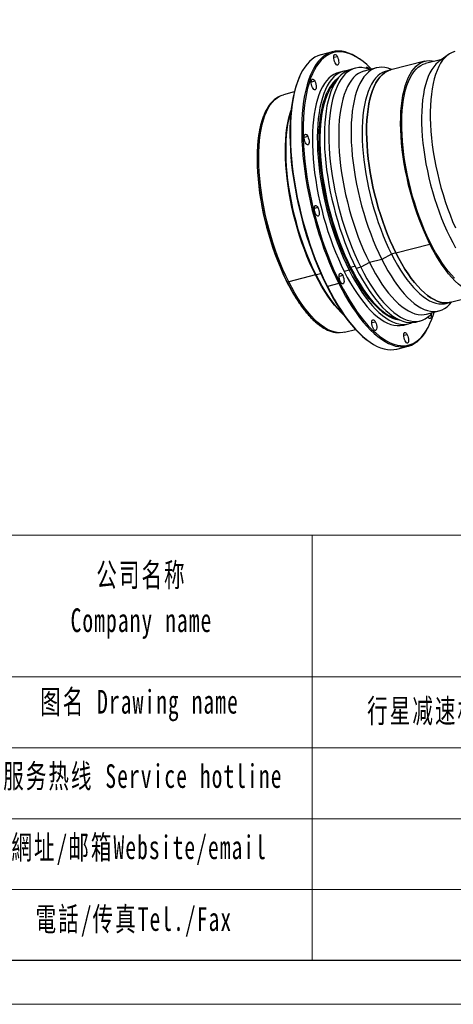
# Model space of a CAD drawing. Header units: millimetres. Extents: x 0 to 1354, y 0 to 958.
# Tile 3 of 10: x 941 to 1098, y 0 to 359. Entities that reach past the tile are written whole.
import ezdxf

# ---------------------------------------------------------------- set-up
doc = ezdxf.new("R2010")
doc.units = ezdxf.units.MM
doc.header["$LTSCALE"] = 3
doc.layers.get('0').update_dxf_attribs({"lineweight": 35})
for name, color, linetype, lineweight in [('SLD-0', 7, 'Continuous', 18), ('图框_外框线', 7, 'Continuous', 18), ('标注线', 7, 'Continuous', 18)]:
    doc.layers.add(name, color=color, linetype=linetype, lineweight=lineweight)
doc.styles.add('标准', font='txt', dxfattribs={"width": 0.667})

# ---------------------------------------------------------------- blocks, each defined once
blk = doc.blocks.new('2000000000000000000')
at = {"linetype": 'Continuous', "lineweight": 25}
for p, q in [((35.56, 186.85), (26.28, 184.47)), ((129.45, 184.46), (121.93, 178.96)), ((39.54, 182.9), (36.59, 182.15)), ((58.74, 180.2), (57.97, 180.75)), ((110.59, 179.27), (82.91, 172.17)), ((124.38, 180.75), (111.08, 177.34)), ((9.59, 168.33), (9.18, 167.47)), ((44.65, 171.12), (40.63, 170.09)), ((54.02, 173.52), (50.36, 172.58)), ((71.27, 173.82), (61.2, 171.24)), ((65.93, 172.45), (64.5, 172.93)), ((65.43, 172.63), (65.41, 172.63)), ((82.91, 172.17), (79.34, 171.25)), ((83.87, 172.41), (81.35, 173.25)), ((21.25, 162.9), (18.3, 162.15)), ((4.57, 154.22), (-4.2, 151.97)), ((-8.26, 150.27), (-9.41, 149.59)), ((15.47, 117.99), (12.52, 117.23)), ((23.75, 60.2), (20.79, 59.44)), ((87.02, 23.4), (114.69, 30.51)), ((75.56, 18.19), (65.5, 15.61)), ((83.45, 22.49), (75.56, 18.19)), ((87.02, 23.4), (83.45, 22.49)), ((49.11, 9.39), (45.1, 8.35)), ((54.01, 12.51), (50.32, 11.56)), ((58.49, 11.79), (54.83, 10.85)), ((65.5, 15.61), (58.49, 11.79)), ((-1.18, -0.11), (0, 0)), ((21.7, 5.57), (0, 0)), ((21.7, 5.57), (22.23, 5.51)), ((26.11, 6.5), (22.23, 5.51)), ((43.86, 5.01), (40.9, 4.25)), ((30.93, -3.7), (31.48, -3.96)), ((40.77, -1.58), (31.48, -3.96)), ((41.65, -0.95), (40.77, -1.58)), ((131.41, -16.7), (159.09, -9.6)), ((111.94, -26.35), (122, -23.77)), ((127.84, -17.62), (131.41, -16.7)), ((130.56, -18.41), (132.37, -16.46)), ((103.09, -32.75), (106.75, -31.81)), ((115.64, -26.25), (116.67, -25.14)), ((45.35, -40.97), (54.12, -38.72)), ((70.42, -32.78), (67.46, -33.54)), ((93.36, -35.25), (97.37, -34.22)), ((113.69, -36.24), (114.1, -35.39)), ((39.63, -41.4), (40.97, -41.44)), ((96.31, -43.06), (93.36, -43.81)), ((64.54, -48.11), (65.31, -48.67)), ((87.71, -54.77), (97, -52.39))]:
    blk.add_line(p, q, dxfattribs=at)
at = {"linetype": 'Continuous', "lineweight": 25, "flags": 128}
for points in [[(26.28, 184.47), (26.08, 184.42), (23.66, 183.59), (21.33, 182.42), (19.11, 180.92), (16.99, 179.09), (14.99, 176.93), (13.11, 174.46), (11.35, 171.68), (9.71, 168.59), (8.22, 165.21), (6.86, 161.55), (5.64, 157.61), (4.57, 153.41), (3.65, 148.96), (2.88, 144.27), (2.26, 139.35), (1.8, 134.23), (1.49, 128.9), (1.35, 123.4), (1.36, 117.73), (1.52, 111.91), (1.85, 105.95), (2.33, 99.88), (2.96, 93.71), (3.75, 87.46), (4.69, 81.15), (5.78, 74.78), (7.01, 68.39), (8.39, 61.99), (9.9, 55.6), (11.54, 49.24), (13.32, 42.91), (15.22, 36.65), (17.24, 30.47), (19.37, 24.39), (21.6, 18.43), (23.94, 12.59), (26.37, 6.9), (28.89, 1.38), (31.48, -3.96)], [(57.97, 180.75), (57.25, 181.25), (54.34, 183.12), (51.47, 184.66), (48.63, 185.86), (45.85, 186.73), (43.12, 187.26), (40.46, 187.44), (37.87, 187.29), (35.36, 186.8), (32.94, 185.97), (30.62, 184.8), (28.39, 183.3), (26.28, 181.47), (24.27, 179.32), (22.39, 176.84), (20.63, 174.06), (19, 170.98), (17.5, 167.6), (16.14, 163.93), (14.93, 160), (13.86, 155.79), (12.93, 151.34), (12.16, 146.65), (11.55, 141.74), (11.08, 136.61), (10.78, 131.29), (10.63, 125.78), (10.64, 120.11), (10.81, 114.29), (11.13, 108.34), (11.61, 102.27), (12.25, 96.1), (13.03, 89.85), (13.97, 83.53), (15.06, 77.17), (16.3, 70.78), (17.67, 64.38), (19.18, 57.99), (20.83, 51.62), (22.6, 45.3), (24.5, 39.04), (26.52, 32.86), (28.65, 26.78), (30.89, 20.81), (33.22, 14.97), (35.65, 9.29), (38.17, 3.76), (40.77, -1.58)], [(67.26, 172.79), (66.36, 173.69), (63.37, 176.49), (60.39, 178.96), (57.43, 181.11), (54.49, 182.92), (51.59, 184.4), (48.74, 185.53), (45.94, 186.32), (43.2, 186.75), (40.53, 186.84), (37.94, 186.58), (35.44, 185.96), (33.03, 185), (30.71, 183.7), (28.51, 182.05), (26.41, 180.07), (24.44, 177.75), (22.59, 175.12), (20.87, 172.16), (19.28, 168.9), (17.84, 165.35), (16.54, 161.5), (15.39, 157.38), (14.39, 152.99), (13.54, 148.36), (12.85, 143.49), (12.32, 138.39), (11.95, 133.08), (11.74, 127.59), (11.69, 121.91), (11.81, 116.08), (12.08, 110.1), (12.52, 104), (13.12, 97.79), (13.88, 91.5), (14.79, 85.13), (15.85, 78.71), (17.07, 72.25), (18.43, 65.79), (19.93, 59.32), (21.57, 52.88), (23.35, 46.49), (25.25, 40.15), (27.28, 33.9), (29.42, 27.74), (31.67, 21.7), (34.03, 15.79), (36.48, 10.04), (39.02, 4.45), (41.65, -0.95)], [(37.68, 177.89), (37.21, 179), (36.85, 180.23), (36.64, 181.47), (36.58, 182.62), (36.69, 183.6), (36.96, 184.31), (37.36, 184.71), (37.86, 184.75), (38.42, 184.45), (38.99, 183.81), (39.54, 182.9)], [(134.86, 187.06), (132.72, 186.33), (130.62, 185.25), (128.63, 183.82), (126.75, 182.06), (124.98, 179.97), (123.34, 177.56), (121.83, 174.83), (120.46, 171.81), (119.23, 168.49), (118.15, 164.89), (117.21, 161.02), (116.43, 156.9), (115.8, 152.54), (115.33, 147.96), (115.03, 143.18), (114.88, 138.2), (114.89, 133.06), (115.07, 127.76), (115.41, 122.34), (115.9, 116.79), (116.56, 111.16), (117.37, 105.45), (118.33, 99.7), (119.44, 93.91), (120.7, 88.11), (122.09, 82.32), (123.63, 76.56), (125.29, 70.86), (127.07, 65.23), (128.98, 59.7), (130.99, 54.27), (133.11, 48.99), (135.32, 43.85)], [(39.54, 182.9), (40.01, 181.79), (40.37, 180.56), (40.58, 179.32), (40.64, 178.17), (40.53, 177.2), (40.26, 176.49), (39.86, 176.09), (39.36, 176.04), (38.8, 176.35), (38.23, 176.98), (37.68, 177.89)], [(114.69, 30.51), (112.37, 35.31), (110.13, 40.29), (107.98, 45.43), (105.93, 50.71), (103.99, 56.12), (102.15, 61.64), (100.44, 67.23), (98.85, 72.9), (97.39, 78.6), (96.07, 84.33), (94.89, 90.06), (93.86, 95.78), (92.97, 101.45), (92.24, 107.06), (91.67, 112.59), (91.25, 118.02), (90.99, 123.33), (90.89, 128.49), (90.95, 133.5), (91.17, 138.33), (91.55, 142.97), (92.09, 147.39), (92.79, 151.59), (93.63, 155.54), (94.63, 159.23), (95.78, 162.65), (97.06, 165.79), (98.49, 168.64), (100.05, 171.17), (101.73, 173.39), (103.54, 175.29), (105.46, 176.86), (107.48, 178.1), (109.61, 178.99), (111.83, 179.54), (114.13, 179.74), (116.51, 179.6), (118.47, 179.23)], [(134.69, 2.76), (132.07, 5.57), (129.45, 8.68), (126.86, 12.07), (124.3, 15.73), (121.77, 19.65), (119.3, 23.81), (116.88, 28.2), (114.53, 32.79), (112.25, 37.59), (110.06, 42.55), (107.96, 47.68), (105.96, 52.94), (104.07, 58.33), (102.29, 63.81), (100.63, 69.37), (99.1, 74.98), (97.71, 80.64), (96.45, 86.31), (95.33, 91.97), (94.36, 97.61), (93.54, 103.2), (92.88, 108.72), (92.37, 114.15), (92.02, 119.47), (91.83, 124.67), (91.8, 129.71), (91.93, 134.59), (92.22, 139.29), (92.66, 143.78), (93.27, 148.05), (94.03, 152.09), (94.94, 155.88), (95.99, 159.4), (97.2, 162.65), (98.54, 165.6), (100.02, 168.26), (101.63, 170.6), (103.36, 172.63), (105.21, 174.33), (107.17, 175.7), (109.23, 176.72), (111.08, 177.34)], [(121.93, 178.96), (121.3, 178.48), (119.45, 176.78), (117.71, 174.75), (116.1, 172.4), (114.61, 169.74), (113.27, 166.78), (112.06, 163.52), (111, 159.99), (110.09, 156.19), (109.33, 152.14), (108.72, 147.85), (108.28, 143.35), (107.99, 138.64), (107.87, 133.74), (107.9, 128.68), (108.1, 123.46), (108.45, 118.12), (108.97, 112.67), (109.64, 107.13), (110.46, 101.53), (111.44, 95.87), (112.56, 90.19), (113.83, 84.51), (115.24, 78.84), (116.78, 73.21), (118.45, 67.64), (120.24, 62.15), (122.14, 56.76), (124.15, 51.49), (126.26, 46.36), (128.47, 41.39), (130.75, 36.6), (133.12, 32), (135.55, 27.62)], [(40.63, 170.09), (38.87, 169.53), (36.68, 168.49), (34.58, 167.12), (32.59, 165.4), (30.72, 163.36), (28.98, 160.99), (27.36, 158.3), (25.87, 155.31), (24.53, 152.02), (23.33, 148.44), (22.27, 144.59), (21.37, 140.48), (20.62, 136.12), (20.03, 131.52), (19.6, 126.71), (19.33, 121.7), (19.22, 116.51), (19.27, 111.15), (19.48, 105.64), (19.86, 100.01), (20.39, 94.26), (21.08, 88.42), (21.93, 82.51), (22.92, 76.55), (24.07, 70.56), (25.36, 64.56), (26.8, 58.57), (28.37, 52.6), (30.07, 46.69), (31.89, 40.85), (33.84, 35.1), (35.89, 29.46), (38.06, 23.94), (40.31, 18.57), (42.66, 13.37), (45.1, 8.35)], [(47.57, 171.59), (47.57, 171.59), (45.18, 171.25), (42.89, 170.56), (40.69, 169.52), (38.6, 168.15), (36.61, 166.43), (34.74, 164.39), (32.99, 162.02), (31.38, 159.33), (29.89, 156.34), (28.55, 153.05), (27.35, 149.47), (26.29, 145.62), (25.39, 141.51), (24.64, 137.15), (24.05, 132.55), (23.62, 127.75), (23.35, 122.74), (23.24, 117.54), (23.29, 112.18), (23.5, 106.67), (23.87, 101.04), (24.41, 95.29), (25.1, 89.45), (25.94, 83.54), (26.94, 77.58), (28.09, 71.59), (29.38, 65.59), (30.81, 59.6), (32.38, 53.64), (34.08, 47.72), (35.91, 41.88), (37.85, 36.13), (39.91, 30.49), (42.07, 24.97), (44.33, 19.61), (46.68, 14.4), (49.11, 9.39)], [(50.36, 172.58), (48.6, 172.02), (46.41, 170.99), (44.31, 169.61), (42.32, 167.9), (40.45, 165.86), (38.71, 163.49), (37.09, 160.8), (35.6, 157.81), (34.26, 154.52), (33.06, 150.94), (32, 147.09), (31.1, 142.97), (30.35, 138.61), (29.76, 134.02), (29.33, 129.21), (29.06, 124.2), (28.95, 119.01), (29, 113.65), (29.21, 108.14), (29.59, 102.5), (30.12, 96.76), (30.81, 90.92), (31.66, 85.01), (32.65, 79.05), (33.8, 73.06), (35.09, 67.06), (36.53, 61.06), (38.1, 55.1), (39.8, 49.19), (41.62, 43.35), (43.57, 37.6), (45.62, 31.95), (47.79, 26.44), (50.04, 21.07), (52.39, 15.87), (54.83, 10.85)], [(64.5, 172.93), (61.93, 173.63), (59.4, 173.99), (56.94, 173.99), (54.56, 173.65), (52.26, 172.96), (50.07, 171.93), (47.97, 170.55), (45.98, 168.84), (44.11, 166.8), (42.37, 164.43), (40.75, 161.74), (39.26, 158.75), (37.92, 155.46), (36.72, 151.88), (35.66, 148.03), (34.76, 143.91), (34.01, 139.55), (33.42, 134.96), (32.99, 130.15), (32.72, 125.14), (32.61, 119.95), (32.66, 114.59), (32.87, 109.08), (33.25, 103.44), (33.78, 97.7), (34.47, 91.86), (35.32, 85.95), (36.31, 79.99), (37.46, 74), (38.75, 68), (40.19, 62), (41.76, 56.04), (43.46, 50.13), (45.28, 44.29), (47.23, 38.54), (49.28, 32.89), (51.44, 27.38), (53.7, 22.01), (56.05, 16.81), (58.49, 11.79)], [(61.2, 171.24), (60.96, 171.17), (58.74, 170.38), (56.62, 169.24), (54.61, 167.77), (52.71, 165.95), (50.92, 163.81), (49.27, 161.35), (47.74, 158.58), (46.35, 155.5), (45.1, 152.13), (44, 148.48), (43.04, 144.57), (42.24, 140.4), (41.6, 135.99), (41.11, 131.36), (40.78, 126.52), (40.62, 121.5), (40.61, 116.3), (40.77, 110.94), (41.08, 105.45), (41.56, 99.85), (42.2, 94.15), (42.99, 88.37), (43.93, 82.54), (45.02, 76.67), (46.26, 70.78), (47.65, 64.9), (49.16, 59.05), (50.81, 53.25), (52.59, 47.51), (54.48, 41.86), (56.49, 36.32), (58.6, 30.91), (60.81, 25.64), (63.11, 20.53), (65.5, 15.61)], [(81.35, 173.25), (80.71, 173.46), (78.18, 174.05), (75.72, 174.3), (73.33, 174.21), (71.02, 173.76), (68.81, 172.97), (66.69, 171.83), (64.67, 170.35), (62.77, 168.54), (60.99, 166.4), (59.33, 163.94), (57.81, 161.16), (56.42, 158.08), (55.17, 154.72), (54.06, 151.07), (53.11, 147.15), (52.31, 142.98), (51.66, 138.58), (51.18, 133.95), (50.85, 129.11), (50.68, 124.08), (50.68, 118.88), (50.83, 113.53), (51.15, 108.04), (51.63, 102.43), (52.26, 96.73), (53.05, 90.95), (54, 85.12), (55.09, 79.25), (56.33, 73.37), (57.71, 67.49), (59.23, 61.64), (60.88, 55.83), (62.65, 50.1), (64.55, 44.45), (66.56, 38.91), (68.67, 33.49), (70.88, 28.22), (73.18, 23.12), (75.56, 18.19)], [(79.34, 171.25), (78.37, 170.96), (76.24, 170.07), (74.21, 168.84), (72.29, 167.27), (70.49, 165.37), (68.8, 163.15), (67.25, 160.61), (65.82, 157.77), (64.53, 154.63), (63.39, 151.21), (62.39, 147.52), (61.54, 143.56), (60.85, 139.37), (60.31, 134.95), (59.93, 130.31), (59.71, 125.48), (59.65, 120.47), (59.75, 115.3), (60.01, 110), (60.42, 104.57), (61, 99.04), (61.73, 93.42), (62.62, 87.75), (63.65, 82.04), (64.83, 76.31), (66.15, 70.58), (67.61, 64.87), (69.2, 59.21), (70.91, 53.61), (72.74, 48.1), (74.69, 42.69), (76.74, 37.4), (78.89, 32.26), (81.13, 27.29), (83.45, 22.49)], [(62.62, 173.47), (62.85, 174.04), (63.25, 174.43), (63.75, 174.48), (64.31, 174.18), (64.88, 173.54), (65.43, 172.63)], [(82.91, 172.17), (81.94, 171.88), (79.81, 170.99), (77.78, 169.76), (75.87, 168.19), (74.06, 166.29), (72.37, 164.07), (70.82, 161.53), (69.39, 158.69), (68.1, 155.55), (66.96, 152.13), (65.96, 148.43), (65.11, 144.48), (64.42, 140.29), (63.88, 135.86), (63.5, 131.23), (63.28, 126.4), (63.22, 121.39), (63.32, 116.22), (63.58, 110.91), (64, 105.48), (64.57, 99.95), (65.3, 94.34), (66.19, 88.67), (67.22, 82.96), (68.4, 77.23), (69.72, 71.5), (71.18, 65.79), (72.77, 60.13), (74.48, 54.53), (76.31, 49.02), (78.26, 43.61), (80.31, 38.32), (82.46, 33.18), (84.7, 28.2), (87.02, 23.4)], [(87.02, 23.4), (84.7, 28.2), (82.46, 33.18), (80.31, 38.32), (78.26, 43.61), (76.31, 49.02), (74.48, 54.53), (72.77, 60.13), (71.18, 65.79), (69.72, 71.5), (68.4, 77.23), (67.22, 82.96), (66.19, 88.67), (65.3, 94.34), (64.57, 99.95), (64, 105.48), (63.58, 110.91), (63.32, 116.22), (63.22, 121.39), (63.28, 126.4), (63.5, 131.23), (63.88, 135.86), (64.42, 140.29), (65.11, 144.48), (65.96, 148.43), (66.96, 152.13), (68.1, 155.55), (69.39, 158.69), (70.82, 161.53), (72.37, 164.07), (74.06, 166.29), (75.87, 168.19), (77.78, 169.76), (79.81, 170.99), (81.94, 171.88), (82.91, 172.17)], [(9.18, 167.47), (8.57, 166.15), (7.13, 162.59), (5.83, 158.75), (4.68, 154.63), (3.67, 150.24), (2.83, 145.61), (2.14, 140.73), (1.61, 135.64), (1.24, 130.33), (1.03, 124.84), (0.98, 119.16), (1.1, 113.33), (1.37, 107.35), (1.81, 101.25), (2.41, 95.04), (3.16, 88.74), (4.08, 82.38), (5.14, 75.96), (6.36, 69.5), (7.72, 63.03), (9.22, 56.57), (10.86, 50.13), (12.64, 43.74), (14.54, 37.4), (16.57, 31.15), (18.71, 24.99), (20.96, 18.95), (23.32, 13.04), (25.77, 7.29), (28.31, 1.7), (30.93, -3.7)], [(19.39, 157.89), (18.92, 159), (18.57, 160.23), (18.35, 161.47), (18.3, 162.62), (18.41, 163.6), (18.67, 164.31), (19.07, 164.71), (19.57, 164.75), (20.13, 164.45), (20.71, 163.81), (21.25, 162.9)], [(21.25, 162.9), (21.72, 161.79), (22.08, 160.56), (22.29, 159.32), (22.35, 158.17), (22.24, 157.2), (21.98, 156.49), (21.58, 156.09), (21.08, 156.04), (20.52, 156.35), (19.94, 156.98), (19.39, 157.89)], [(49.77, 11.17), (47.37, 16.13), (45.05, 21.27), (42.82, 26.58), (40.7, 32.04), (38.67, 37.63), (36.76, 43.32), (34.97, 49.1), (33.31, 54.95), (31.78, 60.85), (30.39, 66.77), (29.14, 72.7), (28.04, 78.62), (27.09, 84.5), (26.29, 90.32), (25.65, 96.07), (25.17, 101.72), (24.85, 107.25), (24.69, 112.64), (24.7, 117.89), (24.87, 122.95), (25.2, 127.83), (25.69, 132.49), (26.34, 136.94), (27.14, 141.14), (28.11, 145.08), (29.22, 148.76), (30.48, 152.16), (31.25, 153.95)], [(34.2, 157.98), (34.04, 157.73), (32.51, 154.95), (31.12, 151.86), (29.87, 148.48), (28.76, 144.83), (27.8, 140.9), (27, 136.72), (26.35, 132.3), (25.87, 127.65), (25.54, 122.8), (25.37, 117.76), (25.36, 112.54), (25.52, 107.17), (25.84, 101.67), (26.32, 96.05), (26.95, 90.33), (27.75, 84.54), (28.69, 78.68), (29.79, 72.8), (31.03, 66.9), (32.42, 61), (33.94, 55.13), (35.6, 49.31), (37.38, 43.56), (39.28, 37.89), (41.29, 32.33), (43.41, 26.9), (45.63, 21.62), (47.93, 16.5), (50.32, 11.56)], [(0, 0), (-2.37, 4.9), (-4.66, 9.99), (-6.86, 15.24), (-8.95, 20.64), (-10.94, 26.16), (-12.81, 31.79), (-14.56, 37.51), (-16.19, 43.3), (-17.67, 49.13), (-19.02, 54.98), (-20.23, 60.83), (-21.28, 66.67), (-22.19, 72.46), (-22.93, 78.2), (-23.52, 83.85), (-23.95, 89.39), (-24.21, 94.81), (-24.32, 100.09), (-24.25, 105.21), (-24.03, 110.14), (-23.64, 114.88), (-23.09, 119.4), (-22.38, 123.68), (-21.51, 127.72), (-20.49, 131.49), (-19.32, 134.99), (-18.01, 138.2), (-16.55, 141.1), (-14.96, 143.69), (-13.24, 145.96), (-11.4, 147.9), (-9.44, 149.5), (-7.37, 150.76), (-5.19, 151.67), (-4.2, 151.97)], [(21.7, 5.57), (19.33, 10.47), (17.04, 15.56), (14.84, 20.81), (12.75, 26.21), (10.76, 31.73), (8.89, 37.37), (7.14, 43.09), (5.51, 48.87), (4.02, 54.7), (2.67, 60.55), (1.47, 66.41), (0.41, 72.24), (-0.49, 78.04), (-1.24, 83.77), (-1.82, 89.42), (-2.25, 94.96), (-2.52, 100.39), (-2.62, 105.66), (-2.56, 110.78), (-2.33, 115.72), (-1.94, 120.45), (-1.39, 124.97), (-0.68, 129.26), (0.18, 133.29), (1.2, 137.07), (1.99, 139.5)], [(22.23, 5.51), (19.9, 10.33), (17.64, 15.34), (15.47, 20.5), (13.4, 25.81), (11.43, 31.25), (9.58, 36.79), (7.84, 42.41), (6.22, 48.1), (4.73, 53.84), (3.38, 59.6), (2.16, 65.37), (1.09, 71.12), (0.17, 76.84), (-0.61, 82.51), (-1.23, 88.09), (-1.7, 93.59), (-2.01, 98.97), (-2.16, 104.22), (-2.16, 109.32), (-2, 114.25), (-1.67, 118.99), (-1.2, 123.53), (-0.56, 127.85), (0.22, 131.94), (1.16, 135.78), (1.85, 138.14)], [(-1.18, -0.11), (-3.54, 4.77), (-5.82, 9.84), (-8.01, 15.07), (-10.1, 20.45), (-12.08, 25.95), (-13.94, 31.56), (-15.69, 37.26), (-17.3, 43.02), (-18.79, 48.83), (-20.13, 54.66), (-21.33, 60.49), (-22.38, 66.31), (-23.28, 72.08), (-24.03, 77.79), (-24.61, 83.42), (-25.04, 88.94), (-25.3, 94.34), (-25.4, 99.6), (-25.34, 104.7), (-25.12, 109.61), (-24.73, 114.33), (-24.18, 118.83), (-23.47, 123.1), (-22.61, 127.12), (-21.59, 130.88), (-20.43, 134.37)], [(13.61, 112.98), (13.14, 114.09), (12.79, 115.32), (12.57, 116.56), (12.52, 117.71), (12.63, 118.68), (12.89, 119.39), (13.29, 119.79), (13.79, 119.84), (14.35, 119.53), (14.93, 118.9), (15.47, 117.99)], [(15.47, 117.99), (15.94, 116.88), (16.3, 115.65), (16.51, 114.41), (16.57, 113.26), (16.46, 112.28), (16.19, 111.57), (15.8, 111.17), (15.3, 111.13), (14.74, 111.43), (14.16, 112.07), (13.61, 112.98)], [(21.89, 55.18), (21.42, 56.3), (21.06, 57.52), (20.85, 58.76), (20.79, 59.92), (20.9, 60.89), (21.16, 61.6), (21.56, 62), (22.06, 62.05), (22.62, 61.74), (23.2, 61.11), (23.75, 60.2)], [(23.75, 60.2), (24.22, 59.08), (24.57, 57.86), (24.79, 56.62), (24.84, 55.46), (24.73, 54.49), (24.47, 53.78), (24.07, 53.38), (23.57, 53.33), (23.01, 53.64), (22.43, 54.27), (21.89, 55.18)], [(160.46, -9.17), (160.06, -9.31), (157.84, -9.86), (155.54, -10.06), (153.16, -9.92), (150.72, -9.43), (148.21, -8.6), (145.66, -7.43), (143.07, -5.92), (140.45, -4.08), (137.81, -1.91), (135.15, 0.57), (132.5, 3.36), (129.85, 6.45), (127.23, 9.82), (124.63, 13.47), (122.06, 17.37), (119.55, 21.53), (117.09, 25.91), (114.69, 30.51)], [(75.56, 18.19), (78.02, 13.47), (80.54, 8.96), (83.12, 4.69), (85.75, 0.66), (88.42, -3.1), (91.11, -6.6), (93.82, -9.8), (96.55, -12.71), (99.27, -15.31), (101.99, -17.59), (104.68, -19.54), (107.35, -21.17), (109.98, -22.45), (112.56, -23.4), (115.09, -24), (117.55, -24.25), (119.94, -24.15), (122.25, -23.7), (124.46, -22.91), (126.58, -21.77), (128.6, -20.29), (130.5, -18.48), (130.56, -18.41)], [(83.45, 22.49), (85.85, 17.89), (88.31, 13.5), (90.82, 9.35), (93.38, 5.44), (95.98, 1.8), (98.61, -1.58), (101.26, -4.66), (103.91, -7.45), (106.56, -9.93), (109.2, -12.1), (111.83, -13.94), (114.42, -15.45), (116.97, -16.62), (119.47, -17.46), (121.92, -17.94), (124.3, -18.09), (126.6, -17.88), (127.84, -17.62)], [(87.02, 23.4), (89.42, 18.81), (91.88, 14.42), (94.39, 10.27), (96.95, 6.36), (99.55, 2.71), (102.18, -0.66), (104.83, -3.75), (107.48, -6.54), (110.13, -9.02), (112.78, -11.18), (115.4, -13.02), (117.99, -14.53), (120.54, -15.71), (123.04, -16.54), (125.49, -17.03), (127.87, -17.17), (130.17, -16.97), (131.41, -16.7)], [(131.41, -16.7), (130.17, -16.97), (127.87, -17.17), (125.49, -17.03), (123.04, -16.54), (120.54, -15.71), (117.99, -14.53), (115.4, -13.02), (112.78, -11.18), (110.13, -9.02), (107.48, -6.54), (104.83, -3.75), (102.18, -0.66), (99.55, 2.71), (96.95, 6.36), (94.39, 10.27), (91.88, 14.42), (89.42, 18.81), (87.02, 23.4)], [(45.1, 8.35), (47.6, 3.53), (50.17, -1.07), (52.8, -5.44), (55.48, -9.56), (58.19, -13.43), (60.94, -17.02), (63.71, -20.32), (66.48, -23.33), (69.26, -26.03), (72.03, -28.42), (74.79, -30.48), (77.51, -32.21), (80.21, -33.6), (82.85, -34.65), (85.45, -35.36), (87.98, -35.71), (90.44, -35.72), (92.82, -35.38), (93.36, -35.25)], [(49.11, 9.39), (51.62, 4.57), (54.19, -0.04), (56.82, -4.41), (59.5, -8.53), (62.21, -12.4), (64.96, -15.99), (67.72, -19.29), (70.5, -22.3), (73.28, -25), (76.05, -27.39), (78.8, -29.45), (81.53, -31.18), (84.22, -32.57), (86.87, -33.62), (89.46, -34.32), (92, -34.68), (94.46, -34.69), (96.84, -34.35), (99.13, -33.66), (100.16, -33.22)], [(75.61, -24.26), (73.67, -22.6), (70.92, -19.98), (68.18, -17.05), (65.44, -13.82), (62.73, -10.3), (60.04, -6.5), (57.39, -2.44), (54.79, 1.87), (52.25, 6.41), (49.77, 11.17)], [(50.32, 11.56), (52.79, 6.82), (55.32, 2.3), (57.91, -1.98), (60.54, -6.02), (63.21, -9.8), (65.92, -13.3), (68.64, -16.52), (71.37, -19.43), (74.1, -22.04), (76.82, -24.33), (79.53, -26.29), (81.37, -27.44)], [(54.83, 10.85), (57.33, 6.03), (59.9, 1.43), (62.53, -2.94), (65.21, -7.07), (67.92, -10.93), (70.67, -14.52), (73.44, -17.83), (76.21, -20.83), (78.99, -23.53), (81.76, -25.92), (84.52, -27.98), (87.24, -29.71), (89.94, -31.1), (92.58, -32.15), (95.18, -32.86), (97.71, -33.21), (100.17, -33.22), (102.55, -32.88), (103.09, -32.75)], [(58.49, 11.79), (60.99, 6.97), (63.56, 2.37), (66.19, -2), (68.87, -6.13), (71.58, -9.99), (74.33, -13.58), (77.1, -16.89), (79.87, -19.89), (82.65, -22.59), (85.42, -24.98), (88.18, -27.04), (90.9, -28.77), (93.6, -30.16), (96.24, -31.21), (98.84, -31.92), (101.37, -32.27), (103.83, -32.28), (106.21, -31.94), (108.5, -31.25), (110.7, -30.22), (112.8, -28.84), (114.78, -27.13), (115.64, -26.25)], [(65.5, 15.61), (67.95, 10.89), (70.48, 6.38), (73.06, 2.1), (75.68, -1.92), (78.35, -5.69), (81.04, -9.18), (83.76, -12.39), (86.48, -15.29), (89.2, -17.89), (91.92, -20.17), (94.61, -22.13), (97.28, -23.75), (99.91, -25.04), (102.49, -25.98), (105.02, -26.58), (107.48, -26.83), (109.87, -26.73), (111.94, -26.35)], [(45.35, -40.97), (44.08, -41.24), (41.72, -41.45), (39.29, -41.3), (36.8, -40.8), (34.24, -39.95), (31.63, -38.76), (28.99, -37.21), (26.31, -35.33), (23.61, -33.12), (20.9, -30.58), (18.19, -27.74), (15.49, -24.58), (12.8, -21.14), (10.15, -17.41), (7.53, -13.42), (4.96, -9.18), (2.45, -4.7), (0, 0)], [(44.77, -27.07), (42.6, -25.01), (39.89, -22.16), (37.18, -19.01), (34.5, -15.56), (31.84, -11.84), (29.23, -7.85), (26.66, -3.61), (24.14, 0.87), (21.7, 5.57)], [(43.98, -25.95), (42.81, -24.79), (40.14, -21.94), (37.48, -18.8), (34.83, -15.37), (32.22, -11.68), (29.65, -7.73), (27.12, -3.54), (24.64, 0.88), (22.23, 5.51)], [(42, 0), (41.53, 1.11), (41.17, 2.34), (40.96, 3.58), (40.9, 4.73), (41.01, 5.7), (41.28, 6.41), (41.67, 6.81), (42.17, 6.86), (42.73, 6.55), (43.31, 5.92), (43.86, 5.01)], [(43.86, 5.01), (44.33, 3.9), (44.68, 2.67), (44.9, 1.43), (44.95, 0.28), (44.84, -0.7), (44.58, -1.41), (44.18, -1.81), (43.68, -1.85), (43.12, -1.55), (42.54, -0.91), (42, 0)], [(27.21, -36.87), (25.03, -35.31), (22.34, -33.11), (19.64, -30.58), (16.94, -27.74), (14.25, -24.6), (11.58, -21.17), (8.93, -17.46), (6.32, -13.48), (3.76, -9.25), (1.26, -4.79), (-1.18, -0.11)], [(30.93, -3.7), (33.63, -8.9), (36.4, -13.89), (39.22, -18.64), (42.09, -23.16), (45.01, -27.41), (47.96, -31.39), (50.93, -35.09), (53.92, -38.5), (56.91, -41.61), (59.9, -44.4), (62.89, -46.88), (64.54, -48.11)], [(31.48, -3.96), (34.15, -9.11), (36.89, -14.05), (39.68, -18.77), (42.52, -23.25), (45.4, -27.47), (48.31, -31.44), (51.25, -35.13), (54.21, -38.54), (57.17, -41.66), (60.13, -44.48), (63.09, -46.98), (66.02, -49.17), (68.93, -51.04), (71.81, -52.57), (74.64, -53.78), (77.43, -54.64), (80.16, -55.17), (82.82, -55.36), (85.4, -55.21), (87.71, -54.77)], [(40.77, -1.58), (43.44, -6.73), (46.17, -11.67), (48.96, -16.38), (51.8, -20.86), (54.68, -25.09), (57.6, -29.06), (60.54, -32.75), (63.49, -36.16), (66.45, -39.28), (69.42, -42.09), (72.37, -44.6), (75.31, -46.79), (78.22, -48.65), (81.09, -50.19), (83.93, -51.39), (86.71, -52.26), (89.44, -52.79), (92.1, -52.98), (94.69, -52.83), (97.2, -52.33), (99.62, -51.5), (101.94, -50.33), (104.17, -48.83), (106.28, -47), (108.29, -44.85), (110.17, -42.38), (111.93, -39.59), (113.56, -36.51), (113.69, -36.24)], [(41.65, -0.95), (44.34, -6.15), (47.11, -11.14), (49.93, -15.89), (52.81, -20.4), (55.72, -24.66), (58.67, -28.64), (61.64, -32.34), (64.63, -35.75), (67.62, -38.86), (70.62, -41.65), (73.6, -44.13), (76.56, -46.27), (79.5, -48.09), (82.39, -49.56), (85.25, -50.7), (88.05, -51.48), (90.79, -51.92), (93.45, -52), (96.04, -51.74), (98.55, -51.13), (100.96, -50.17), (103.27, -48.86), (105.48, -47.22), (107.58, -45.23), (109.55, -42.92), (111.4, -40.28), (113.12, -37.33), (114.7, -34.07), (116.15, -30.51), (117.45, -26.67), (118, -24.79)], [(68.56, -37.8), (68.09, -36.68), (67.73, -35.46), (67.52, -34.22), (67.46, -33.06), (67.57, -32.09), (67.83, -31.38), (68.23, -30.98), (68.73, -30.93), (69.29, -31.24), (69.87, -31.87), (70.42, -32.78)], [(90.92, -31.53), (89.61, -31.35), (87.06, -30.75), (84.46, -29.8), (81.81, -28.5), (79.12, -26.87), (76.4, -24.89), (75.61, -24.26)], [(115.59, -26.3), (115.64, -26.64), (115.69, -27.79), (115.58, -28.76), (115.32, -29.47), (114.92, -29.87), (114.42, -29.92), (113.86, -29.61), (113.28, -28.98), (113.05, -28.64)], [(70.42, -32.78), (70.89, -33.9), (71.24, -35.12), (71.46, -36.36), (71.51, -37.52), (71.4, -38.49), (71.14, -39.2), (70.74, -39.6), (70.24, -39.65), (69.68, -39.34), (69.1, -38.71), (68.56, -37.8)], [(94.45, -48.07), (93.98, -46.96), (93.62, -45.73), (93.41, -44.49), (93.35, -43.34), (93.46, -42.36), (93.73, -41.65), (94.12, -41.25), (94.62, -41.21), (95.19, -41.51), (95.76, -42.15), (96.31, -43.06)], [(96.31, -43.06), (96.78, -44.17), (97.13, -45.4), (97.35, -46.64), (97.4, -47.79), (97.29, -48.76), (97.03, -49.47), (96.63, -49.87), (96.13, -49.92), (95.57, -49.61), (94.99, -48.98), (94.45, -48.07)]]:
    blk.add_lwpolyline(points, dxfattribs=at)
at = {"linetype": 'Continuous', "lineweight": 25}
for centre, radius, start, end in [((57.37, 143.12), 28.28, 127.17417, 157.47877), ((56.62, 144.44), 26.19, 132.79789, 148.87114), ((2.91, 130.19), 22.97, 122.42286, 152.31275), ((19.56, 119.89), 42.53, 150.44524, 160.1002), ((-20.16, 133.87), 0.558, 118.40139, 159.0164), ((213.15, 105), 238.93, 183.76366, 205.63973), ((50.49, 10.74), 0.837, 101.77916, 149.38291), ((95.31, -4.3), 27.02, 238.93746, 255.80018), ((41.61, -16.67), 24.8, 234.49765, 265.41892)]:
    blk.add_arc(centre, radius, start, end, dxfattribs=at)
for points, knots in [([(-17.65, 140.62), (-17.76, 140.44), (-18.37, 139.44), (-19.34, 137.4), (-20.21, 135.34), (-20.64, 134.21), (-20.69, 134.07)], [0, 0, 0, 0, 0.094327, 0.530179, 0.943893, 1, 1, 1, 1]), ([(-20.69, 134.07), (-20.89, 133.51), (-21.47, 131.89), (-22.34, 129.01), (-23.24, 125.36), (-24, 121.5), (-24.62, 117.42), (-25.11, 113.15), (-25.44, 108.69), (-25.64, 104.07), (-25.69, 99.29), (-25.61, 94.5), (-25.44, 91.24), (-25.36, 89.68)], [0, 0, 0, 0, 0.05031, 0.146133, 0.241931, 0.337689, 0.433401, 0.529069, 0.624696, 0.720285, 0.815842, 0.911371, 1, 1, 1, 1]), ([(-2.21, 1.36), (-2.13, 1.19), (-1.32, -0.51), (0.29, -3.58), (2.61, -7.82), (4.99, -11.85), (7.41, -15.67), (9.88, -19.27), (12.38, -22.63), (14.9, -25.74), (17.44, -28.6), (19.99, -31.2), (22.54, -33.5), (24.84, -35.37), (26.29, -36.34), (26.89, -36.74)], [0, 0, 0, 0, 0.009259, 0.093706, 0.178173, 0.262663, 0.34718, 0.431727, 0.516308, 0.600929, 0.685593, 0.770301, 0.855052, 0.93984, 1, 1, 1, 1])]:
    blk.add_open_spline(points, degree=3, knots=knots, dxfattribs=at)

msp = doc.modelspace()

# ---------------------------------------------------------------- linework, layer by layer
at = {"layer": '图框_外框线'}
for p, q in [((119.609, 170.8677), (1337.9221, 170.8677)), ((1046.8731, 170.8677), (1046.8731, 16.1195)), ((119.609, 119.2281), (1337.9221, 119.2281)), ((236.3623, 93.4083), (1337.9221, 93.4083)), ((236.3623, 67.5886), (1337.9221, 67.5886)), ((236.3623, 41.7688), (1337.9221, 41.7688))]:
    msp.add_line(p, q, dxfattribs=at)
at = {"layer": '图框_外框线', "color": 3}
msp.add_lwpolyline([(0, 0), (1354.0416, 0), (1354.0416, 957.5009), (0, 957.5009)], close=True, dxfattribs=at)
at = {"layer": '图框_外框线', "color": 3, "lineweight": 25}
msp.add_lwpolyline([(80.5977, 16.1195), (1337.9221, 16.1195), (1337.9221, 941.3813), (80.5977, 941.3813)], close=True, dxfattribs=at)

# ---------------------------------------------------------------- block references
at = {"layer": '标注线', "xscale": 0.448, "yscale": 0.448, "zscale": 0.448}
msp.add_blockref('2000000000000000000', (1038.3059, 263.1258), dxfattribs=at)

# ---------------------------------------------------------------- texts
at = {"layer": 'SLD-0', "color": 1, "char_height": 8.606599, "attachment_point": 2, "line_spacing_factor": 1.15057, "style": '标准'}
for s, insert, width in [('\\T1.1;公司名称\\PCompany name', (984.774, 160.6746), 110.067074), ('\\T1.1;图名 Drawing name', (984.0681, 114.4686), 110.067074), ('\\T1.1;  行星减速机Planetary gearbox：', (1123.7023, 111.1671), 158.913448), ('\\T1.1;服务热线 Service hotline', (985.2885, 87.4054), 110.067074), ('\\T1.1;網址/邮箱Website/email', (983.9484, 61.475), 110.067074), ('\\T1.1;電話/传真Tel./Fax', (982.0201, 35.3425), 110.067074)]:
    msp.add_mtext(s, dxfattribs=dict(at, insert=insert, width=width))

# ---------------------------------------------------------------- next in the draw order: texts
at = {"layer": 'SLD-0', "color": 1, "insert": (882.5463, 136.8298), "char_height": 8.606599, "width": 110.067074, "attachment_point": 2, "style": '标准', "bg_fill": 2}
msp.add_mtext('{\\fSimSun|b1|i0|c134|p2;3064 N.m}', dxfattribs=at)

doc.saveas('drawing.dxf')
